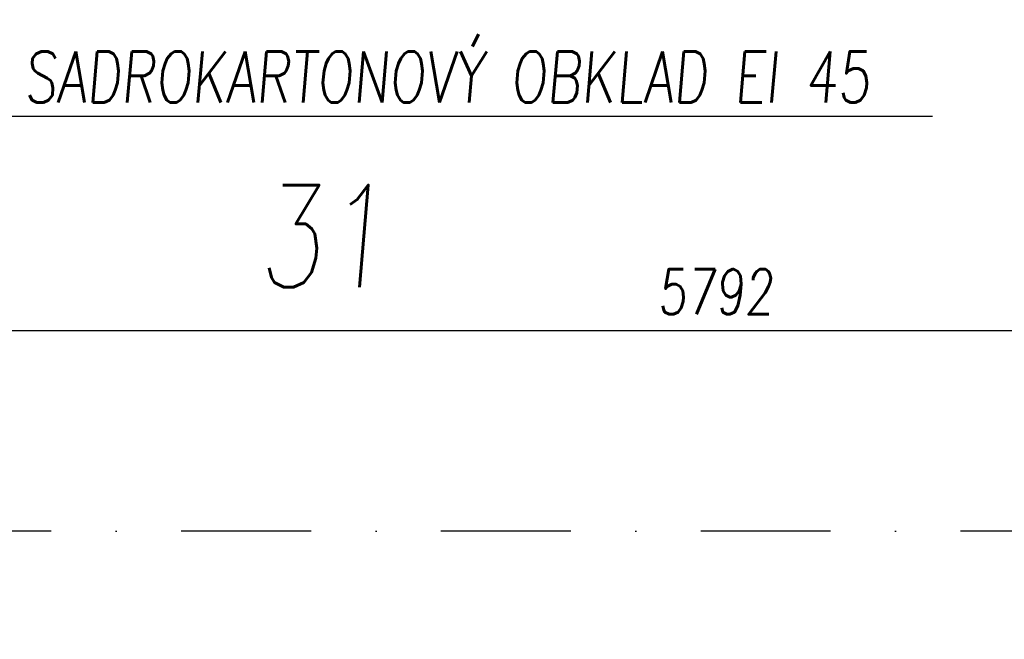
# Model space of a CAD drawing. Header units: millimetres. Extents: x 247761 to 294611, y 172579 to 236863.
# Tile 19 of 256: x 251901 to 254308, y 176591 to 178107. Entities that reach past the tile are written whole.
import ezdxf
from ezdxf.enums import TextEntityAlignment as Align

# ---------------------------------------------------------------- set-up
doc = ezdxf.new("R2010")
doc.units = ezdxf.units.MM
doc.linetypes.add('ČERCHOVANÁ', pattern=[25.4, 12.7, -6.35, 0, -6.35])
for name, color, linetype in [('KOTY', 7, 'Continuous'), ('KOTY 50', 7, 'Continuous'), ('OSY', 7, 'Continuous'), ('POPIS2', 2, 'Continuous')]:
    doc.layers.add(name, color=color, linetype=linetype)
doc.styles.add('CS-ROMANS', font='romans.shx', dxfattribs={"width": 0.75, "oblique": 5})
doc.dimstyles.new('A_KÓTA_50', dxfattribs={"dimtxt": 110, "dimasz": 2, "dimexe": 100, "dimexo": 1500, "dimgap": 40, "dimtad": 1, "dimrnd": 1, "dimdsep": 46, "dimtxsty": 'CS-ROMANS', "dimblk": 'KOT_CARA20', "dimcen": 45, "dimse1": 1, "dimse2": 1, "dimclrd": 256, "dimclre": 256, "dimclrt": 256, "dimadec": 0, "dimazin": 0, "dimtfac": 1, "dimtix": 1, "dimtmove": 2, "dimatfit": 3, "dimldrblk": 'OBLIQUE', "dimfxl": 0, "dimtolj": 1, "dimarcsym": 0})

# ---------------------------------------------------------------- blocks, each defined once
blk = doc.blocks.new('KOT_CARA20')
for p, q in [((0, 20), (0, -20)), ((0, 0), (14.1, 14.1)), ((0, 0), (-14.1, -14.1))]:
    blk.add_line(p, q)
blk = doc.blocks.new('*D527')
at = {"layer": 'Defpoints', "color": 0, "ltscale": 5, "transparency": 16777216}
for p in [(251010.5, 177605.3), (256210.5, 175805.3), (256210.5, 175577.8)]:
    blk.add_point(p, dxfattribs=at)
at = {"layer": 'KOTY 50', "lineweight": -2, "ltscale": 5, "transparency": 16777216}
blk.add_line((251012.5, 175577.8), (256208.5, 175577.8), dxfattribs=at)
at = {"layer": 'KOTY 50', "lineweight": -2, "ltscale": 5, "transparency": 16777216, "xscale": 2, "yscale": 2, "zscale": 2, "rotation": 180}
blk.add_blockref('KOT_CARA20', (251010.5, 175577.8), dxfattribs=at)
at = {"layer": 'KOTY 50', "lineweight": -2, "ltscale": 5, "transparency": 16777216, "xscale": 2, "yscale": 2, "zscale": 2}
blk.add_blockref('KOT_CARA20', (256210.5, 175577.8), dxfattribs=at)
at = {"layer": 'KOTY 50', "ltscale": 5, "transparency": 16777216, "insert": (251426.6, 175672.8), "char_height": 110, "attachment_point": 5, "style": 'CS-ROMANS'}
blk.add_mtext('\\A1;5200', dxfattribs=at)
blk = doc.blocks.new('_OBLIQUE')
at = {"color": 0, "linetype": 'ByBlock', "ltscale": 15}
blk.add_line((-0.5, -0.5), (0.5, 0.5), dxfattribs=at)
blk = doc.blocks.new('*D574')
at = {"layer": 'Defpoints', "color": 0, "ltscale": 5, "transparency": 16777216}
for p in [(256498, 177457.8), (256498, 177346), (250705.5, 177200.3)]:
    blk.add_point(p, dxfattribs=at)
at = {"layer": 'KOTY 50', "lineweight": -2, "ltscale": 5, "transparency": 16777216}
blk.add_line((250707.5, 177346), (256496, 177346), dxfattribs=at)
at = {"layer": 'KOTY 50', "lineweight": -2, "ltscale": 5, "transparency": 16777216, "xscale": 2, "yscale": 2, "zscale": 2, "rotation": 180}
blk.add_blockref('KOT_CARA20', (250705.5, 177346), dxfattribs=at)
at = {"layer": 'KOTY 50', "lineweight": -2, "ltscale": 5, "transparency": 16777216, "xscale": 2, "yscale": 2, "zscale": 2}
blk.add_blockref('KOT_CARA20', (256498, 177346), dxfattribs=at)
at = {"layer": 'KOTY 50', "ltscale": 5, "transparency": 16777216, "insert": (253601.8, 177441), "char_height": 110, "attachment_point": 5, "style": 'CS-ROMANS'}
blk.add_mtext('\\A1;5792', dxfattribs=at)

msp = doc.modelspace()

# ---------------------------------------------------------------- linework, layer by layer
at = {"layer": 'KOTY'}
msp.add_line((254132.436, 177869.557), (251647.045, 177869.557), dxfattribs=at)
at = {"layer": 'OSY', "linetype": 'ČERCHOVANÁ', "ltscale": 25}
msp.add_line((276747.073, 176855.259), (249108.101, 176855.259), dxfattribs=at)

# ---------------------------------------------------------------- texts
at = {"layer": 'KOTY', "ltscale": 20, "style": 'CS-ROMANS', "oblique": 5, "width": 0.75}
msp.add_text('SADROKARTONOVÝ OBKLAD EI 45', height=125, dxfattribs=at).set_placement((252945.497, 177987.418), align=Align.MIDDLE)
at = {"layer": 'POPIS2', "ltscale": 15, "style": 'CS-ROMANS', "oblique": 5, "width": 0.75}
msp.add_text('31', height=250, dxfattribs=at).set_placement((252482.238, 177452.196))

# ---------------------------------------------------------------- dimensions: what is measured, and where the dimension line sits
at = {"layer": 'KOTY 50', "ltscale": 5}
dim = msp.add_linear_dim(base=(256210.517, 175577.809), p1=(251010.517, 177605.259), p2=(256210.517, 175805.259), dimstyle='A_KÓTA_50', dxfattribs=at)
dim.commit()
dim.dimension.update_dxf_attribs({"geometry": '*D527', "text_midpoint": (251426.573, 175672.809), "dimtype": 128})
dim = msp.add_linear_dim(base=(256498.017, 177346.037), p1=(250705.517, 177200.259), p2=(256498.017, 177457.759), dimstyle='A_KÓTA_50', dxfattribs=at)
dim.commit()
dim.dimension.update_dxf_attribs({"geometry": '*D574', "text_midpoint": (253601.767, 177441.037)})

doc.saveas('drawing.dxf')
